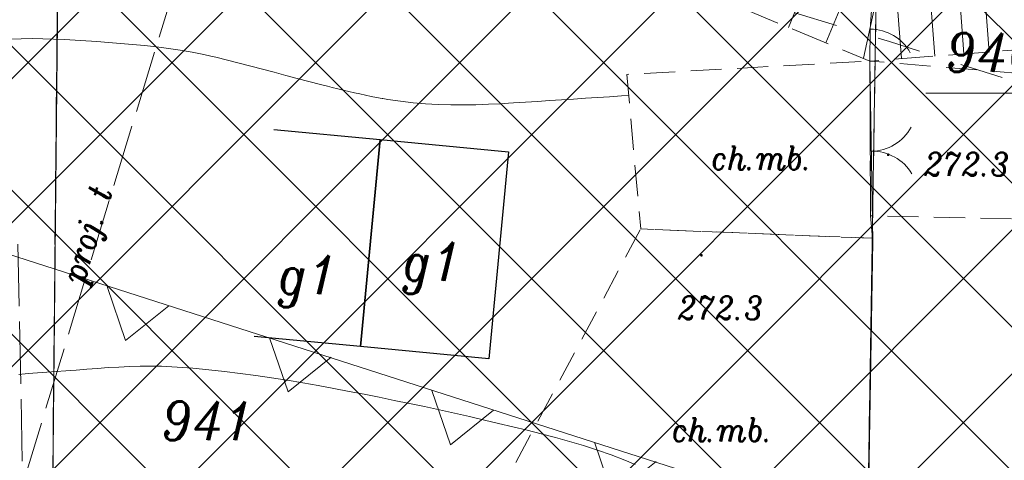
# Model space of a CAD drawing. Header units: metres. Extents: x 7435600 to 7436400, y 5537603 to 5538250.
# Tile 25 of 43: x 7435968 to 7436000, y 5537910 to 5537924. Entities that reach past the tile are written whole.
import ezdxf
from ezdxf.enums import TextEntityAlignment as Align

# ---------------------------------------------------------------- set-up
doc = ezdxf.new("R2010")
doc.units = ezdxf.units.M
doc.header["$MEASUREMENT"] = 0
for name, pattern in [('1.4_1.4', [2.8, 1.4, -1.4]), ('1.5_0.5', [2, 1.5, -0.5]), ('219-500', [0]), ('3117-500', [0]), ('ktok02-500', [0]), ('ktok04-500', [0]), ('mz1.0_0.5', [1.5, 1, -0.5]), ('mz1.25_0.5', [1.75, 1.25, -0.5]), ('mz2.0_0.5', [2.5, 2, -0.5])]:
    doc.linetypes.add(name, pattern=pattern)
doc.layers.get('0').update_dxf_attribs({"color": 2, "linetype": 'CONTINUOUS', "lineweight": 5})
doc.layers.add('!ramka', color=2, linetype='CONTINUOUS', lineweight=0)
doc.layers.add('BUIB02_02', color=7, linetype='CONTINUOUS', lineweight=0)
for name, color, linetype in [('000 Inne (niezydentyfikowane)', 7, 'CONTINUOUS'), ('211-Nr działki', 7, 'CONTINUOUS'), ('217-Granica konturu klasyfikcyjnego', 7, 'CONTINUOUS'), ('219-Linia granicy', 7, 'CONTINUOUS'), ('312-Budynek (powierzchnia)', 7, 'CONTINUOUS'), ('312-Numer ewidencyjny budynku-Atr124', 7, 'CONTINUOUS'), ('811-Warstwica ciągła linia', 7, 'CONTINUOUS'), ('brama (linia)', 7, 'CONTINUOUS'), ('brama (linia) - symbol', 7, 'CONTINUOUS'), ('chodnik (powierzchnia)', 7, 'CONTINUOUS'), ('chodnik (powierzchnia)-Atr17', 7, 'CONTINUOUS'), ('furtka (linia)', 7, 'CONTINUOUS'), ('furtka (linia) - symbol', 7, 'CONTINUOUS'), ('Miejsce błędu lub ostrzeżenia po kontroli', 7, 'CONTINUOUS'), ('Nieprzekraczalna linia zabudowy', 7, 'CONTINUOUS'), ('ogrodzenie trwałe (linia)', 7, 'CONTINUOUS'), ('przewód telekomunikacyjny - projektowany lub w budowie (linia) - ob. projektowany', 7, 'CONTINUOUS'), ('przewód telekomunikacyjny - projektowany lub w budowie (linia) - ob. projektowany-Atr1', 7, 'CONTINUOUS'), ('przewód wodociągowy - projektowany lub w budowie (linia) - ob. projektowany', 7, 'CONTINUOUS'), ('punkt wysokościowy naturalny', 7, 'CONTINUOUS'), ('punkt wysokościowy naturalny-Atr2', 7, 'CONTINUOUS'), ('skarpa nieumocniona (powierzchnia)', 7, 'CONTINUOUS')]:
    doc.layers.add(name, color=color, linetype=linetype)
doc.styles.get("Standard").update_dxf_attribs({"font": 'italic_1250.shx', "width": 0.75})
doc.linetypes.add('902-500', pattern='A,3.75,0,[1,ksztalty.shx,S=0.5,R=0,X=0,Y=0],3.75', length=7.5)

# ---------------------------------------------------------------- blocks, each defined once
blk = doc.blocks.new('PW01')
at = {"linetype": 'Continuous', "lineweight": 13}
h = blk.add_hatch(color=0, dxfattribs=at)
edge = h.paths.add_edge_path()
edge.add_arc((0, 0), 0.045, 0, 360)
blk = doc.blocks.new('OK02')
at = {"color": 0, "linetype": 'Continuous', "lineweight": 0}
for centre, start, end in [((-1.5, 0), 0, 60), ((1.5, 0), 120, 180)]:
    blk.add_arc(centre, 1.5, start, end, dxfattribs=at)
blk = doc.blocks.new('OK04')
at = {"color": 0, "linetype": 'Continuous', "lineweight": 0}
blk.add_arc((1.5, 0.001), 1.5, 120, 180, dxfattribs=at)

msp = doc.modelspace()

# ---------------------------------------------------------------- hatches: boundary and pattern name
at = {"layer": 'BUIB02_02', "linetype": 'Continuous', "lineweight": 5}
h = msp.add_hatch(dxfattribs=at)
h.set_pattern_fill('CROSSHATCH', color=253, style=0, pattern_type=2)
h.set_pattern_definition([(45, (7435961.6253, 5537924.7712), (-2.319904, 2.319904), []), (315, (7435961.6253, 5537924.7712), (2.319904, 2.319904), [])])
h.paths.add_polyline_path([(7436043.44, 5537913.56), (7436060.08, 5537909.02), (7436072.46, 5537904.21), (7436080.45, 5537901.44), (7436125.26, 5537886.3), (7436123.85, 5537883.72), (7436121.78, 5537879.94), (7436111.81, 5537868.54), (7436097.96, 5537862.42), (7436082.82, 5537862.73), (7436056.09, 5537869.29), (7436015.82, 5537881.67), (7435957.74, 5537897.76), (7435948.84, 5537901.62), (7435934.32, 5537910.49), (7435934.03, 5537910.63), (7435939.24, 5537925.51), (7435940.01, 5537935.88), (7435938.04, 5537945.01), (7435935.67, 5537947.6), (7435945.85, 5537945.72), (7435954.28, 5537942.86), (7435969.69, 5537938.08), (7435996.02, 5537930.09), (7436005.99, 5537926.19), (7436016.39, 5537923.91), (7436023.56, 5537921.25)])

# ---------------------------------------------------------------- linework, layer by layer
at = {"layer": '!ramka', "color": 251, "linetype": 'Continuous', "lineweight": 13}
msp.add_3dface([(7435692.445, 5538052.761), (7436192.445, 5538052.761), (7436192.445, 5537747.761), (7435692.445, 5537747.761)], dxfattribs=at)
at = {"layer": '000 Inne (niezydentyfikowane)', "color": 251, "linetype": 'Continuous', "lineweight": 13, "flags": 128}
for points in [[(7435993.1, 5537923.58), (7435994.58, 5537927.18)], [(7435995.52, 5537922.59), (7435996.37, 5537926.5)], [(7435997.82, 5537922.66), (7435997.57, 5537926.03)], [(7435999.57, 5537922.79), (7435999.38, 5537925.34)], [(7435994.31, 5537923.09), (7435995.06, 5537924.9)], [(7435996.75, 5537922.58), (7435996.6, 5537924.52)], [(7435998.76, 5537922.73), (7435998.65, 5537924.2)]]:
    msp.add_lwpolyline(points, dxfattribs=at)
at = {"layer": '211-Nr działki', "color": 96, "linetype": 'Continuous', "lineweight": 13}
msp.add_lwpolyline([(7435997.535, 5537921.461), (7436003.956, 5537921.461)], dxfattribs=at)
at = {"layer": '217-Granica konturu klasyfikcyjnego', "color": 3, "linetype": '1.5_0.5', "lineweight": 13, "flags": 128}
for points in [[(7435995.43, 5537893.07), (7435996.02, 5537930.09)], [(7435969.55, 5537926.09), (7435969.32, 5537902.47)]]:
    msp.add_lwpolyline(points, dxfattribs=at)
at = {"layer": '219-Linia granicy', "color": 96, "linetype": '219-500', "lineweight": 13, "flags": 128}
for points in [[(7435996.02, 5537930.09), (7435995.43, 5537893.07)], [(7435969.32, 5537902.47), (7435969.55, 5537926.09)]]:
    msp.add_lwpolyline(points, dxfattribs=at)
at = {"layer": '312-Budynek (powierzchnia)', "color": 251, "linetype": 'Continuous', "lineweight": 25, "flags": 128}
for points in [[(7435976.51, 5537920.29), (7435979.94, 5537919.97)], [(7435979.94, 5537919.97), (7435979.31, 5537913.3)], [(7435979.31, 5537913.3), (7435979.94, 5537919.97)], [(7435979.94, 5537919.97), (7435984.08, 5537919.57)], [(7435984.08, 5537919.57), (7435983.44, 5537912.91)], [(7435979.31, 5537913.3), (7435975.88, 5537913.62)], [(7435983.44, 5537912.91), (7435979.31, 5537913.3)]]:
    msp.add_lwpolyline(points, dxfattribs=at)
at = {"layer": '811-Warstwica ciągła linia', "color": 32, "linetype": 'Continuous', "lineweight": 13, "flags": 128}
for points in [[(7435968.024, 5537923.204), (7435968.371, 5537923.217), (7435968.719, 5537923.222), (7435969.067, 5537923.219), (7435969.414, 5537923.21), (7435969.762, 5537923.196), (7435970.109, 5537923.177), (7435970.456, 5537923.153), (7435970.64, 5537923.14), (7435970.802, 5537923.128), (7435971.187, 5537923.098), (7435971.573, 5537923.068), (7435971.959, 5537923.034), (7435972.344, 5537922.996), (7435972.729, 5537922.954), (7435973.113, 5537922.905), (7435973.496, 5537922.849), (7435973.879, 5537922.784), (7435974.259, 5537922.709), (7435974.48, 5537922.66), (7435974.639, 5537922.623), (7435975.018, 5537922.532), (7435975.395, 5537922.437), (7435975.771, 5537922.339), (7435976.146, 5537922.239), (7435976.52, 5537922.139), (7435976.895, 5537922.038), (7435977.269, 5537921.938), (7435977.644, 5537921.84), (7435978.02, 5537921.744), (7435978.24, 5537921.69), (7435978.398, 5537921.652), (7435978.575, 5537921.608), (7435978.753, 5537921.565), (7435978.931, 5537921.522), (7435979.109, 5537921.481), (7435979.287, 5537921.44), (7435979.467, 5537921.401), (7435979.646, 5537921.363), (7435979.827, 5537921.327), (7435980.009, 5537921.294), (7435980.03, 5537921.29), (7435980.192, 5537921.263), (7435980.596, 5537921.204), (7435981, 5537921.159), (7435981.405, 5537921.126), (7435981.811, 5537921.103), (7435982.216, 5537921.091), (7435982.622, 5537921.088), (7435983.027, 5537921.094), (7435983.432, 5537921.107), (7435983.837, 5537921.126), (7435984.08, 5537921.14), (7435984.242, 5537921.15), (7435984.629, 5537921.175), (7435985.016, 5537921.2), (7435985.403, 5537921.225), (7435985.79, 5537921.251), (7435986.177, 5537921.277), (7435986.564, 5537921.302), (7435986.951, 5537921.327), (7435987.338, 5537921.352), (7435987.725, 5537921.376), (7435987.95, 5537921.39)], [(7435988.161, 5537909.502), (7435987.83, 5537909.64), (7435987.39, 5537909.81), (7435986.945, 5537909.967), (7435986.497, 5537910.112), (7435986.045, 5537910.246), (7435985.591, 5537910.372), (7435985.135, 5537910.491), (7435984.678, 5537910.605), (7435984.219, 5537910.715), (7435983.76, 5537910.823), (7435983.3, 5537910.93), (7435982.817, 5537911.042), (7435982.333, 5537911.152), (7435981.85, 5537911.259), (7435981.366, 5537911.364), (7435980.882, 5537911.467), (7435980.397, 5537911.567), (7435979.912, 5537911.666), (7435979.426, 5537911.763), (7435978.938, 5537911.857), (7435978.45, 5537911.95), (7435977.947, 5537912.043), (7435977.444, 5537912.132), (7435976.94, 5537912.216), (7435976.435, 5537912.295), (7435975.931, 5537912.369), (7435975.426, 5537912.437), (7435974.92, 5537912.499), (7435974.414, 5537912.554), (7435973.907, 5537912.601), (7435973.4, 5537912.64), (7435972.892, 5537912.664), (7435972.549, 5537912.669), (7435972.206, 5537912.666), (7435971.863, 5537912.656), (7435971.519, 5537912.641), (7435971.176, 5537912.621), (7435970.833, 5537912.597), (7435970.489, 5537912.572), (7435970.146, 5537912.544), (7435969.97, 5537912.53), (7435969.804, 5537912.517), (7435969.501, 5537912.497), (7435969.197, 5537912.477), (7435968.893, 5537912.456), (7435968.59, 5537912.431), (7435968.288, 5537912.399)]]:
    msp.add_lwpolyline(points, dxfattribs=at)
at = {"layer": 'brama (linia)', "color": 251, "linetype": 'ktok02-500', "lineweight": 13, "flags": 128}
msp.add_lwpolyline([(7435995.73, 5537922.5), (7435995.82, 5537916.69)], dxfattribs=at)
at = {"layer": 'chodnik (powierzchnia)', "color": 251, "linetype": 'mz1.0_0.5', "lineweight": 13, "flags": 128}
for points in [[(7435995.81, 5537916.79), (7435995.75, 5537917.51), (7435995.73, 5537922.5), (7435987.89, 5537922.07), (7435988.34, 5537917.09)], [(7436010.24, 5537917.22), (7436010.05, 5537921.31), (7435995.73, 5537922.5), (7435995.75, 5537917.51)], [(7435991.72, 5537904.31), (7435991.76, 5537907.13), (7435995.68, 5537908.93), (7435995.81, 5537916.79), (7435988.34, 5537917.09), (7435983.29, 5537907.65), (7435983.18, 5537906.7), (7435982.81, 5537905.71), (7435982.79, 5537904.44), (7435986.9, 5537904.37)]]:
    msp.add_lwpolyline(points, close=True, dxfattribs=at)
at = {"layer": 'furtka (linia)', "color": 251, "linetype": 'ktok04-500', "lineweight": 13, "flags": 128}
msp.add_lwpolyline([(7435995.74, 5537923.53), (7435995.73, 5537922.5)], dxfattribs=at)
at = {"layer": 'Miejsce błędu lub ostrzeżenia po kontroli', "color": 214, "linetype": '1.4_1.4', "lineweight": 13, "flags": 128}
msp.add_lwpolyline([(7436121.51, 5537879.44), (7436086.31, 5537893.58), (7436036.83, 5537910.19), (7435996.36, 5537923.13), (7435965.36, 5537932.47), (7435931.39, 5537911.93)], dxfattribs=at)
at = {"layer": 'Nieprzekraczalna linia zabudowy', "color": 251, "linetype": '3117-500', "lineweight": 13, "flags": 128}
for points in [[(7435948.76, 5537922.44), (7436069.38, 5537883.7), (7436110.71, 5537868.05)], [(7435948.76, 5537922.44), (7436069.38, 5537883.7), (7436110.71, 5537868.05)], [(7435948.76, 5537922.44), (7436069.38, 5537883.7), (7436110.71, 5537868.05)], [(7435971.141, 5537915.241), (7435971.733, 5537913.495), (7435973.126, 5537914.618)], [(7435976.378, 5537913.583), (7435976.97, 5537911.837), (7435978.363, 5537912.96)], [(7435981.612, 5537911.88), (7435982.205, 5537910.134), (7435983.598, 5537911.256)], [(7435986.849, 5537910.222), (7435987.441, 5537908.476), (7435988.834, 5537909.599)]]:
    msp.add_lwpolyline(points, dxfattribs=at)
at = {"layer": 'ogrodzenie trwałe (linia)', "color": 251, "linetype": '902-500', "lineweight": 13, "flags": 128}
for points in [[(7435995.74, 5537923.53), (7435995.98, 5537927.02), (7435991.31, 5537928), (7435989.37, 5537928.48), (7435969.64, 5537933.37), (7435969.32, 5537902.47), (7435969.978, 5537894.37)], [(7435995.495, 5537887.301), (7435995.44, 5537892.13), (7435995.43, 5537893.07), (7435995.82, 5537916.69)]]:
    msp.add_lwpolyline(points, dxfattribs=at)
at = {"layer": 'przewód telekomunikacyjny - projektowany lub w budowie (linia) - ob. projektowany', "color": 30, "linetype": 'mz2.0_0.5', "lineweight": 13, "flags": 128}
msp.add_lwpolyline([(7435995.22, 5537944.87), (7435974.5, 5537928.79), (7435964.459, 5537895.899)], dxfattribs=at)
at = {"layer": 'przewód wodociągowy - projektowany lub w budowie (linia) - ob. projektowany', "color": 5, "linetype": 'mz2.0_0.5', "lineweight": 13, "flags": 128}
msp.add_lwpolyline([(7435963.4, 5537916.56), (7435968.26, 5537916.74), (7435968.53, 5537903.43), (7435970.38, 5537903.5), (7435970.969, 5537894.095)], dxfattribs=at)
at = {"layer": 'skarpa nieumocniona (powierzchnia)', "color": 251, "linetype": 'mz1.25_0.5', "lineweight": 13, "flags": 128}
msp.add_lwpolyline([(7435956.18, 5537941.96), (7435961.99, 5537939.66), (7436004.97, 5537923.2), (7435995.73, 5537922.5), (7435989.16, 5537925.21), (7435980.34, 5537927.46), (7435972.05, 5537929.18), (7435966.45, 5537929.74), (7435960.98, 5537930.49), (7435957.78, 5537929.18), (7435952.72, 5537927.01), (7435950.44, 5537924.68), (7435945.85, 5537920.16), (7435943.36, 5537918.26), (7435938.95, 5537915.67), (7435936.52, 5537915.42), (7435934.5, 5537914.38), (7435930.96, 5537912.14), (7435927.93, 5537913.63), (7435928.19, 5537913.84), (7435936.04, 5537920.66), (7435937.9, 5537922.28), (7435941.67, 5537925.05), (7435944.55, 5537927.82), (7435949.93, 5537931.31), (7435954.28, 5537942.86)], close=True, dxfattribs=at)

# ---------------------------------------------------------------- block references
at = {"layer": 'brama (linia) - symbol', "color": 251, "linetype": 'Continuous', "lineweight": 13, "rotation": 270.887}
msp.add_blockref('OK02', (7435995.775, 5537919.595), dxfattribs=at)
at = {"layer": 'furtka (linia) - symbol', "color": 251, "linetype": 'Continuous', "lineweight": 13, "rotation": 269.444}
msp.add_blockref('OK04', (7435995.74, 5537923.53), dxfattribs=at)
at = {"layer": 'punkt wysokościowy naturalny', "color": 251, "linetype": 'Continuous', "lineweight": 13}
for p in [(7435996.32, 5537919.48), (7435990.3, 5537916.24)]:
    msp.add_blockref('PW01', p, dxfattribs=at)

# ---------------------------------------------------------------- texts
at = {"layer": '211-Nr działki', "color": 96, "linetype": 'Continuous', "lineweight": 20, "width": 0.9}
msp.add_text('940/2', height=1.25, dxfattribs=at).set_placement((7435998.163, 5537922.15))
at = {"layer": '211-Nr działki', "color": 96, "linetype": 'Continuous', "lineweight": 13, "width": 0.9}
msp.add_text('941', height=1.25, dxfattribs=at).set_placement((7435972.88, 5537910.28))
at = {"layer": '312-Numer ewidencyjny budynku-Atr124', "color": 251, "lineweight": 13, "width": 0.9}
for p in [(7435981.64, 5537916.04), (7435977.63, 5537915.61)]:
    msp.add_text('g1', height=1.25, dxfattribs=at).set_placement(p, align=Align.MIDDLE_CENTER)
at = {"layer": 'chodnik (powierzchnia)-Atr17', "color": 251, "lineweight": 13, "width": 0.9}
for p in [(7435990.61, 5537919), (7435989.34, 5537910.24)]:
    msp.add_text('ch.mb.', height=0.75, dxfattribs=at).set_placement(p)
at = {"layer": 'przewód telekomunikacyjny - projektowany lub w budowie (linia) - ob. projektowany-Atr1', "color": 30, "lineweight": 13, "width": 0.9}
msp.add_text('proj. t', height=0.75, rotation=72.946, dxfattribs=at).set_placement((7435970.38, 5537915.29))
msp.add_text('proj. t', height=0.75, rotation=72.946, dxfattribs=at).set_placement((7435970.38, 5537915.29))
at = {"layer": 'punkt wysokościowy naturalny-Atr2', "color": 251, "lineweight": 13, "width": 0.9}
for p in [(7435997.48, 5537918.8), (7435989.54, 5537914.17)]:
    msp.add_text('272.3', height=0.75, dxfattribs=at).set_placement(p)

doc.saveas('drawing.dxf')
